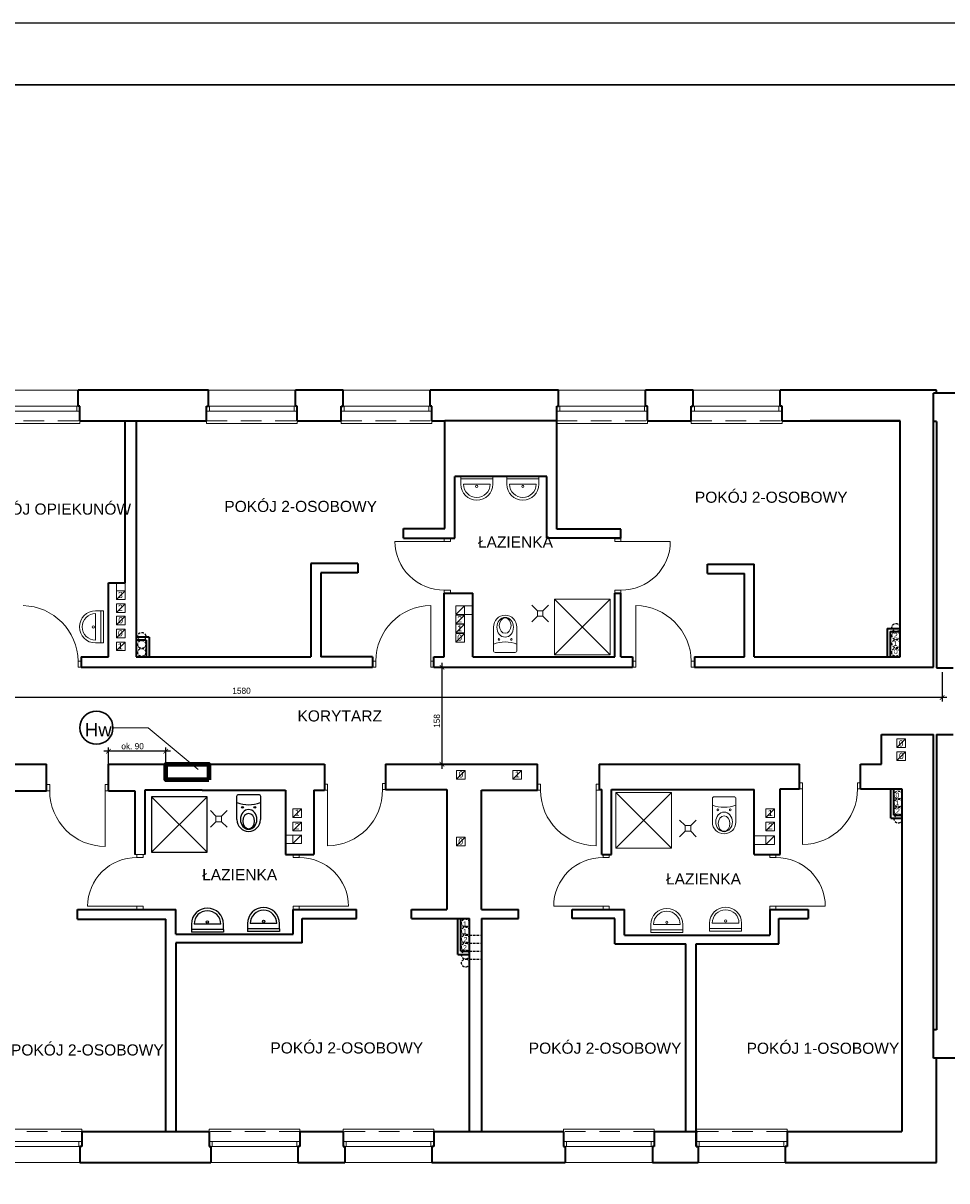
# Model space of a CAD drawing. Extents: x -282929 to -277084, y 175542 to 191450.
# Tile 23 of 30: x -281056 to -279561, y 186485 to 188360. Entities that reach past the tile are written whole.
import ezdxf
from ezdxf.enums import TextEntityAlignment as Align

# ---------------------------------------------------------------- set-up
doc = ezdxf.new("R2010")
doc.units = 0
doc.header["$MEASUREMENT"] = 0
doc.header["$PDMODE"] = 3
doc.header["$PDSIZE"] = 12
for name, pattern in [('DASHEDX2', [1.5, 1, -0.5]), ('DGN Style 2', [55.531736, 33.319042, -22.212694]), ('DOT', [0.25, 0, -0.25])]:
    doc.linetypes.add(name, pattern=pattern)
doc.layers.get('0').update_dxf_attribs({"linetype": 'CONTINUOUS'})
doc.layers.get('DEFPOINTS').update_dxf_attribs({"linetype": 'CONTINUOUS'})
for name, color, linetype, lineweight in [('1 cienka', 7, 'CONTINUOUS', 9), ('dzrwi', 6, 'CONTINUOUS', 0), ('inwentaryzacja', 7, 'CONTINUOUS', 35), ('KONTURY', 92, 'CONTINUOUS', 30), ('OKNA', 3, 'CONTINUOUS', 20), ('proj.wentylacja', 214, 'CONTINUOUS', 25), ('technologia', 160, 'CONTINUOUS', 35), ('WYPOSAZENIE', 4, 'CONTINUOUS', 0), ('ściana do wyburzenia', 40, 'DOT', 25), ('ściana proj. - dział', 255, 'CONTINUOUS', 35)]:
    doc.layers.add(name, color=color, linetype=linetype, lineweight=lineweight)
doc.layers.add('elektryka', color=7, linetype='CONTINUOUS')
doc.layers.add('opisy', color=7, linetype='CONTINUOUS')
doc.styles.add('jagoda-100', font='arial.ttf', dxfattribs={"height": 18})
doc.styles.add('SST', font='romans.shx', dxfattribs={"width": 0.6})
doc.styles.add('Style-CHAR_FAST_FONT', font='CHAR_FAST_FONT.shx')
doc.styles.add('Style-SWISSLT_1250', font='SWISSLT_1250.shx')
doc.dimstyles.new('skala_1_50cm', dxfattribs={"dimscale": 5, "dimtxt": 2, "dimasz": 1.5, "dimexe": 1.25, "dimexo": 0.6245, "dimtad": 1, "dimdsep": 46, "dimtxsty": 'SST', "dimblk": 'ARCHTICK', "dimcen": 1.5, "dimdle": 1.5, "dimclrd": 256, "dimclre": 256, "dimclrt": 256, "dimadec": 0, "dimazin": 0, "dimtfac": 1, "dimtix": 1, "dimtmove": 0, "dimatfit": 3, "dimldrblk": 'ARCHTICK', "dimfxl": 1, "dimarcsym": 0})

# ---------------------------------------------------------------- blocks, each defined once
blk = doc.blocks.new('*U58')
at = {"layer": 'OKNA', "linetype": 'Continuous'}
for p, q in [((-71.5, 27), (69.5, 27)), ((72.5, 1), (-74.5, 1)), ((-69.5, -7), (-69.5, 1)), ((67.5, -7), (67.5, 1)), ((72.5, -7), (-74.5, -7)), ((-74.5, -27), (-74.5, -23)), ((-74.5, -27), (72.5, -27)), ((72.5, -27), (72.5, -23))]:
    blk.add_line(p, q, dxfattribs=at)
at = {"layer": 'OKNA', "linetype": 'DGN Style 2'}
blk.add_line((-74.5, -23), (72.5, -23), dxfattribs=at)
blk = doc.blocks.new('A$C5D6B6965')
at = {"layer": 'WYPOSAZENIE'}
for p, q in [((15, 30), (0, 45)), ((30, 30), (45, 45)), ((15, 15), (0, 0)), ((15, 30), (30, 30)), ((15, 15), (15, 30)), ((30, 15), (15, 15)), ((30, 30), (30, 15)), ((30, 15), (45, 0))]:
    blk.add_line(p, q, dxfattribs=at)
blk = doc.blocks.new('_ARCHTICK')
at = {"color": 0, "linetype": 'ByBlock', "const_width": 0.15}
blk.add_lwpolyline([(-0.5, -0.5), (0.5, 0.5)], dxfattribs=at)
blk = doc.blocks.new('*D117')
at = {"layer": '1 cienka', "linetype": 'Continuous', "lineweight": -2, "transparency": 16777216}
for p, q in [((-279568.2, 187308.9), (-279568.2, 187261.8)), ((-279560.7, 187268), (-281158.7, 187268)), ((-281151.2, 187246.9), (-281151.2, 187274.3))]:
    blk.add_line(p, q, dxfattribs=at)
at = {"layer": 'DEFPOINTS', "color": 0, "linetype": 'Continuous', "transparency": 16777216}
for p in [(-279568.2, 187312), (-281151.2, 187268), (-281151.2, 187243.8)]:
    blk.add_point(p, dxfattribs=at)
at = {"layer": '1 cienka', "linetype": 'Continuous', "lineweight": -2, "transparency": 16777216, "xscale": 7.5, "yscale": 7.5, "zscale": 7.5, "rotation": 180}
blk.add_blockref('_ARCHTICK', (-281151.2, 187268), dxfattribs=at)
at = {"layer": '1 cienka', "linetype": 'Continuous', "lineweight": -2, "transparency": 16777216, "xscale": 7.5, "yscale": 7.5, "zscale": 7.5}
blk.add_blockref('_ARCHTICK', (-279568.2, 187268), dxfattribs=at)
at = {"layer": '1 cienka', "linetype": 'Continuous', "transparency": 16777216, "insert": (-280702.8, 187278.9), "char_height": 10, "attachment_point": 5, "style": 'Style-CHAR_FAST_FONT'}
blk.add_mtext('1580', dxfattribs=at)
blk = doc.blocks.new('*D123')
at = {"layer": '1 cienka', "linetype": 'Continuous', "lineweight": -2, "transparency": 16777216}
for p, q in [((-280354.5, 187316.9), (-280384.5, 187316.9)), ((-280378.2, 187324.4), (-280378.2, 187152.4)), ((-280352.1, 187159.9), (-280384.5, 187159.9))]:
    blk.add_line(p, q, dxfattribs=at)
at = {"layer": 'DEFPOINTS', "color": 0, "linetype": 'Continuous', "transparency": 16777216}
for p in [(-280351.4, 187316.9), (-280378.2, 187159.9), (-280349, 187159.9)]:
    blk.add_point(p, dxfattribs=at)
at = {"layer": '1 cienka', "linetype": 'Continuous', "lineweight": -2, "transparency": 16777216, "xscale": 7.5, "yscale": 7.5, "zscale": 7.5}
for p, rotation in [((-280378.2, 187316.9), 90), ((-280378.2, 187159.9), 270)]:
    blk.add_blockref('_ARCHTICK', p, dxfattribs=dict(at, rotation=rotation))
at = {"layer": '1 cienka', "linetype": 'Continuous', "transparency": 16777216, "insert": (-280386.4, 187230), "char_height": 10, "attachment_point": 5, "rotation": 90, "style": 'Style-CHAR_FAST_FONT'}
blk.add_mtext('158', dxfattribs=at)
blk = doc.blocks.new('*D130')
at = {"layer": '1 cienka', "linetype": 'Continuous', "lineweight": -2, "transparency": 16777216}
for p, q in [((-280918.4, 187159.9), (-280918.4, 187187.2)), ((-280825.5, 187162), (-280825.5, 187187.2)), ((-280818, 187181), (-280925.9, 187181))]:
    blk.add_line(p, q, dxfattribs=at)
at = {"layer": 'DEFPOINTS', "color": 0, "linetype": 'Continuous', "transparency": 16777216}
for p in [(-280918.4, 187181), (-280918.4, 187156.8), (-280825.5, 187158.9)]:
    blk.add_point(p, dxfattribs=at)
at = {"layer": '1 cienka', "linetype": 'Continuous', "lineweight": -2, "transparency": 16777216, "xscale": 7.5, "yscale": 7.5, "zscale": 7.5, "rotation": 180}
blk.add_blockref('_ARCHTICK', (-280918.4, 187181), dxfattribs=at)
at = {"layer": '1 cienka', "linetype": 'Continuous', "lineweight": -2, "transparency": 16777216, "xscale": 7.5, "yscale": 7.5, "zscale": 7.5}
blk.add_blockref('_ARCHTICK', (-280825.5, 187181), dxfattribs=at)
at = {"layer": '1 cienka', "linetype": 'Continuous', "transparency": 16777216, "insert": (-280879.2, 187189.1), "char_height": 10, "attachment_point": 5, "style": 'Style-CHAR_FAST_FONT'}
blk.add_mtext('ok. 90', dxfattribs=at)

msp = doc.modelspace()

# ---------------------------------------------------------------- linework, layer by layer
at = {"color": 4}
for p, q in [((-280848.692, 187017.311), (-280758.692, 187107.311)), ((-280848.692, 187107.311), (-280758.692, 187017.311)), ((-280783.968, 186901.057), (-280783.968, 186888.076)), ((-280736.448, 186901.057), (-280779.648, 186901.057)), ((-280732.128, 186892.417), (-280732.128, 186901.057)), ((-280693.037, 186901.897), (-280693.037, 186888.916)), ((-280645.517, 186901.897), (-280688.717, 186901.897)), ((-280641.197, 186893.257), (-280641.197, 186901.897)), ((-280783.968, 186892.417), (-280783.968, 186888.076)), ((-280732.128, 186892.417), (-280783.968, 186892.417)), ((-280732.128, 186888.076), (-280783.968, 186888.076)), ((-280732.128, 186892.417), (-280732.128, 186888.076)), ((-280693.037, 186893.257), (-280693.037, 186888.916)), ((-280641.197, 186893.257), (-280693.037, 186893.257)), ((-280641.197, 186888.916), (-280693.037, 186888.916)), ((-280641.197, 186893.257), (-280641.197, 186888.916))]:
    msp.add_line(p, q, dxfattribs=at)
msp.add_lwpolyline([(-280848.692, 187017.311), (-280758.692, 187017.311), (-280758.692, 187107.311), (-280848.692, 187107.311)], close=True, dxfattribs=at)
msp.add_lwpolyline([(-280710.25, 187070.196), (-280710.25, 187108.196, -0.41421356), (-280707.25, 187111.196), (-280675.25, 187111.196, -0.41421356), (-280672.25, 187108.196), (-280672.25, 187070.196)], format="xyb", dxfattribs=at)
for centre, radius in [((-280701.25, 187090.196), 1.449), ((-280681.25, 187090.196), 1.449), ((-280758.048, 186904.533), 1.808), ((-280667.117, 186905.374), 1.808)]:
    msp.add_circle(centre, radius, dxfattribs=at)
for centre, radius, start, end in [((-280691.25, 187149.19), 54.824, 249.722814, 290.277186), ((-280691.25, 187070.196), 19, 180, 0), ((-280758.048, 186901.057), 25.92, 0, 180), ((-280758.048, 186901.057), 21.6, 0, 180), ((-280667.117, 186901.897), 25.92, 0, 180), ((-280667.117, 186901.897), 21.6, 0, 180)]:
    msp.add_arc(centre, radius, start, end, dxfattribs=at)
at = {"color": 4, "extrusion": (0, 0, -1)}
for centre, major_axis, ratio in [((-280691.25, 187070.62), (0, -15.94), 0.84303386), ((-280691.25, 187067.882), (0, -12.457), 0.76034817)]:
    msp.add_ellipse(centre, major_axis=major_axis, ratio=ratio, dxfattribs=at)
at = {"layer": '1 cienka', "linetype": 'Continuous'}
for p, q in [((-280910.948, 187219.133), (-280853.805, 187219.071)), ((-280853.805, 187219.071), (-280772.945, 187151.445))]:
    msp.add_line(p, q, dxfattribs=at)
at = {"layer": '1 cienka', "linetype": 'Continuous', "lineweight": 30}
msp.add_circle((-280937.818, 187219.133), 26.871, dxfattribs=at)
at = {"layer": 'dzrwi', "color": 4}
for p, q in [((-280347.753, 187626.446), (-280295.913, 187626.446)), ((-280347.753, 187622.105), (-280347.753, 187626.446)), ((-280347.753, 187622.105), (-280295.913, 187622.105)), ((-280347.753, 187622.105), (-280347.753, 187613.465)), ((-280295.913, 187622.105), (-280295.913, 187626.446)), ((-280295.913, 187613.465), (-280295.913, 187626.446)), ((-280273.102, 187626.446), (-280221.262, 187626.446)), ((-280273.102, 187622.105), (-280273.102, 187626.446)), ((-280273.102, 187622.105), (-280221.262, 187622.105)), ((-280273.102, 187622.105), (-280273.102, 187613.465)), ((-280221.262, 187622.105), (-280221.262, 187626.446)), ((-280221.262, 187613.465), (-280221.262, 187626.446)), ((-280343.433, 187613.465), (-280300.233, 187613.465)), ((-280268.782, 187613.465), (-280225.582, 187613.465)), ((-280196.068, 187337.323), (-280106.068, 187427.323)), ((-280196.068, 187427.323), (-280106.068, 187337.323)), ((-280930.543, 187408.277), (-280939.183, 187408.277)), ((-280930.543, 187408.277), (-280926.202, 187408.277)), ((-280930.543, 187408.277), (-280930.543, 187356.437)), ((-280926.202, 187408.277), (-280926.202, 187356.437)), ((-280939.183, 187403.957), (-280939.183, 187360.757)), ((-280939.183, 187356.437), (-280926.202, 187356.437)), ((-280930.543, 187356.437), (-280926.202, 187356.437)), ((-280096.751, 187023.978), (-280006.751, 187113.978)), ((-280096.751, 187113.978), (-280006.751, 187023.978)), ((-279944.756, 186902.68), (-279944.756, 186889.698)), ((-279897.236, 186902.68), (-279940.436, 186902.68)), ((-279892.916, 186894.04), (-279892.916, 186902.68)), ((-280039.934, 186900.457), (-280039.934, 186887.475)), ((-280039.934, 186891.817), (-280039.934, 186887.475)), ((-279988.094, 186891.817), (-280039.934, 186891.817)), ((-279988.094, 186887.475), (-280039.934, 186887.475)), ((-279992.414, 186900.457), (-280035.614, 186900.457)), ((-279988.094, 186891.817), (-279988.094, 186900.457)), ((-279988.094, 186891.817), (-279988.094, 186887.475)), ((-279944.756, 186894.04), (-279944.756, 186889.698)), ((-279892.916, 186894.04), (-279944.756, 186894.04)), ((-279892.916, 186889.698), (-279944.756, 186889.698)), ((-279892.916, 186894.04), (-279892.916, 186889.698))]:
    msp.add_line(p, q, dxfattribs=at)
at = {"layer": 'dzrwi'}
for p, q in [((-280374.434, 187520.92), (-280454.434, 187520.92)), ((-280008.428, 187520.92), (-280088.434, 187520.92)), ((-280905.434, 187440.836), (-280905.434, 187453.92)), ((-280891.434, 187440.836), (-280891.434, 187453.92)), ((-280905.434, 187426.836), (-280891.434, 187440.836)), ((-280905.434, 187405.92), (-280891.434, 187419.92)), ((-280396.434, 187326.92), (-280396.434, 187416.914)), ((-280355.851, 187402.361), (-280341.851, 187416.361)), ((-280328.434, 187416.361), (-280328.434, 187420.92)), ((-280064.434, 187326.92), (-280064.434, 187416.87)), ((-280905.434, 187385.92), (-280891.434, 187399.92)), ((-280355.851, 187387.474), (-280341.851, 187401.474)), ((-280905.434, 187364.92), (-280891.434, 187378.92)), ((-280355.851, 187372.587), (-280341.851, 187386.587)), ((-280355.851, 187357.648), (-280341.851, 187371.648)), ((-280905.434, 187343.92), (-280891.434, 187357.92)), ((-279641.434, 187186.847), (-279627.434, 187200.847)), ((-279641.434, 187186.847), (-279627.434, 187200.847)), ((-279641.434, 187186.847), (-279627.434, 187200.847)), ((-279641.434, 187186.847), (-279627.434, 187200.847)), ((-279641.434, 187165.92), (-279627.434, 187179.92)), ((-279641.434, 187165.92), (-279627.434, 187179.92)), ((-279641.434, 187165.92), (-279627.434, 187179.92)), ((-279641.434, 187165.92), (-279627.434, 187179.92)), ((-280354.434, 187135.92), (-280340.434, 187149.92)), ((-280263.434, 187135.92), (-280249.434, 187149.92)), ((-280923.434, 187116.92), (-280923.434, 187026.92)), ((-280563.434, 187117.92), (-280563.434, 187027.92)), ((-280128.434, 187117.92), (-280128.434, 187027.92)), ((-279794.434, 187119.92), (-279794.434, 187029.92)), ((-280619.833, 187073.92), (-280605.833, 187087.92)), ((-279853.511, 187073.524), (-279839.511, 187087.524)), ((-279853.511, 187073.524), (-279839.511, 187087.524)), ((-280619.833, 187052.093), (-280605.833, 187066.093)), ((-279853.511, 187052.093), (-279839.511, 187066.093)), ((-280619.833, 187045.337), (-280631.434, 187045.337)), ((-280619.833, 187031.584), (-280605.833, 187045.584)), ((-280354.434, 187027.92), (-280340.434, 187041.92)), ((-279853.511, 187043.92), (-279872.434, 187043.92)), ((-279853.511, 187030.167), (-279839.511, 187044.167)), ((-280875.434, 187013.92), (-280859.434, 187013.92)), ((-280631.434, 187031.337), (-280631.434, 187029.92)), ((-280872.204, 186929.92), (-280952.204, 186929.92)), ((-280609.434, 186929.92), (-280529.434, 186929.92)), ((-280117.286, 186929.92), (-280197.292, 186929.92)), ((-279837.434, 186929.92), (-279757.434, 186929.92))]:
    msp.add_line(p, q, dxfattribs=at)
at = {"layer": 'dzrwi', "flags": 128}
for points in [[(-280364.434, 187525.92), (-280364.434, 187520.92), (-280374.434, 187520.92), (-280374.434, 187525.92)], [(-280098.434, 187525.92), (-280098.434, 187520.92), (-280088.434, 187520.92), (-280088.434, 187525.92)], [(-280905.434, 187440.836), (-280891.434, 187440.836), (-280891.434, 187426.836), (-280905.434, 187426.836)], [(-280364.434, 187441.92), (-280364.434, 187436.92), (-280374.434, 187436.92), (-280374.434, 187441.92)], [(-280098.434, 187441.92), (-280098.434, 187436.92), (-280088.434, 187436.92), (-280088.434, 187441.92)], [(-280905.434, 187419.92), (-280891.434, 187419.92), (-280891.434, 187405.92), (-280905.434, 187405.92)], [(-280355.851, 187416.361), (-280341.851, 187416.361), (-280341.851, 187402.361), (-280355.851, 187402.361)], [(-280905.434, 187399.92), (-280891.434, 187399.92), (-280891.434, 187385.92), (-280905.434, 187385.92)], [(-280355.851, 187401.474), (-280341.851, 187401.474), (-280341.851, 187387.474), (-280355.851, 187387.474)], [(-280905.434, 187378.92), (-280891.434, 187378.92), (-280891.434, 187364.92), (-280905.434, 187364.92)], [(-280355.851, 187386.587), (-280341.851, 187386.587), (-280341.851, 187372.587), (-280355.851, 187372.587)], [(-280355.851, 187371.648), (-280341.851, 187371.648), (-280341.851, 187357.648), (-280355.851, 187357.648)], [(-280905.434, 187357.92), (-280891.434, 187357.92), (-280891.434, 187343.92), (-280905.434, 187343.92)], [(-280967.434, 187316.92), (-280962.434, 187316.92), (-280962.434, 187326.92), (-280967.434, 187326.92)], [(-280485.434, 187316.92), (-280490.434, 187316.92), (-280490.434, 187326.92), (-280485.434, 187326.92)], [(-280391.434, 187316.92), (-280396.434, 187316.92), (-280396.434, 187326.92), (-280391.434, 187326.92)], [(-280069.434, 187316.92), (-280064.434, 187316.92), (-280064.434, 187326.92), (-280069.434, 187326.92)], [(-279974.434, 187316.92), (-279969.434, 187316.92), (-279969.434, 187326.92), (-279974.434, 187326.92)], [(-279641.434, 187200.847), (-279627.434, 187200.847), (-279627.434, 187186.847), (-279641.434, 187186.847)], [(-279641.434, 187200.847), (-279627.434, 187200.847), (-279627.434, 187186.847), (-279641.434, 187186.847)], [(-279641.434, 187200.847), (-279627.434, 187200.847), (-279627.434, 187186.847), (-279641.434, 187186.847)], [(-279641.434, 187200.847), (-279627.434, 187200.847), (-279627.434, 187186.847), (-279641.434, 187186.847)], [(-279641.434, 187179.92), (-279627.434, 187179.92), (-279627.434, 187165.92), (-279641.434, 187165.92)], [(-279641.434, 187179.92), (-279627.434, 187179.92), (-279627.434, 187165.92), (-279641.434, 187165.92)], [(-279641.434, 187179.92), (-279627.434, 187179.92), (-279627.434, 187165.92), (-279641.434, 187165.92)], [(-279641.434, 187179.92), (-279627.434, 187179.92), (-279627.434, 187165.92), (-279641.434, 187165.92)], [(-280354.434, 187149.92), (-280340.434, 187149.92), (-280340.434, 187135.92), (-280354.434, 187135.92)], [(-280263.434, 187149.92), (-280249.434, 187149.92), (-280249.434, 187135.92), (-280263.434, 187135.92)], [(-281013.434, 187126.92), (-281018.434, 187126.92), (-281018.434, 187116.92), (-281013.434, 187116.92)], [(-280918.434, 187126.92), (-280923.434, 187126.92), (-280923.434, 187116.92), (-280918.434, 187116.92)], [(-280568.434, 187127.92), (-280563.434, 187127.92), (-280563.434, 187117.92), (-280568.434, 187117.92)], [(-280474.434, 187128.92), (-280469.434, 187128.92), (-280469.434, 187118.92), (-280474.434, 187118.92)], [(-280218.434, 187127.92), (-280223.434, 187127.92), (-280223.434, 187117.92), (-280218.434, 187117.92)], [(-280123.434, 187127.92), (-280128.434, 187127.92), (-280128.434, 187117.92), (-280123.434, 187117.92)], [(-279799.434, 187129.92), (-279794.434, 187129.92), (-279794.434, 187119.92), (-279799.434, 187119.92)], [(-279705.434, 187129.92), (-279700.434, 187129.92), (-279700.434, 187119.92), (-279705.434, 187119.92)], [(-280619.833, 187087.92), (-280605.833, 187087.92), (-280605.833, 187073.92), (-280619.833, 187073.92)], [(-279853.511, 187087.524), (-279839.511, 187087.524), (-279839.511, 187073.524), (-279853.511, 187073.524)], [(-279853.511, 187087.524), (-279839.511, 187087.524), (-279839.511, 187073.524), (-279853.511, 187073.524)], [(-280619.833, 187066.093), (-280605.833, 187066.093), (-280605.833, 187052.093), (-280619.833, 187052.093)], [(-279853.511, 187066.093), (-279839.511, 187066.093), (-279839.511, 187052.093), (-279853.511, 187052.093)], [(-280619.833, 187045.337), (-280605.833, 187045.337), (-280605.833, 187031.337), (-280619.833, 187031.337)], [(-280354.434, 187041.92), (-280340.434, 187041.92), (-280340.434, 187027.92), (-280354.434, 187027.92)], [(-279853.511, 187043.92), (-279839.511, 187043.92), (-279839.511, 187029.92), (-279853.511, 187029.92)], [(-280862.204, 187008.92), (-280862.204, 187013.92), (-280872.204, 187013.92), (-280872.204, 187008.92)], [(-280619.434, 187008.92), (-280619.434, 187013.92), (-280609.434, 187013.92), (-280609.434, 187008.92)], [(-280107.286, 187008.92), (-280107.286, 187013.92), (-280117.286, 187013.92), (-280117.286, 187008.92)], [(-279847.434, 187008.92), (-279847.434, 187013.92), (-279837.434, 187013.92), (-279837.434, 187008.92)], [(-280862.204, 186924.92), (-280862.204, 186929.92), (-280872.204, 186929.92), (-280872.204, 186924.92)], [(-280619.434, 186924.92), (-280619.434, 186929.92), (-280609.434, 186929.92), (-280609.434, 186924.92)], [(-280107.286, 186924.92), (-280107.286, 186929.92), (-280117.286, 186929.92), (-280117.286, 186924.92)], [(-279847.434, 186924.92), (-279847.434, 186929.92), (-279837.434, 186929.92), (-279837.434, 186924.92)]]:
    msp.add_lwpolyline(points, close=True, dxfattribs=at)
at = {"layer": 'dzrwi', "color": 4}
for points in [[(-280196.068, 187337.323), (-280106.068, 187337.323), (-280106.068, 187427.323), (-280196.068, 187427.323)], [(-280096.751, 187023.978), (-280006.751, 187023.978), (-280006.751, 187113.978), (-280096.751, 187113.978)]]:
    msp.add_lwpolyline(points, close=True, dxfattribs=at)
at = {"layer": 'dzrwi', "flags": 128}
for points in [[(-280341.851, 187416.361), (-280328.434, 187416.361), (-280328.434, 187402.361), (-280341.851, 187402.361)], [(-280619.833, 187031.337), (-280631.434, 187031.337), (-280631.434, 187045.337)], [(-279853.511, 187029.92), (-279872.434, 187029.92), (-279872.434, 187043.92)]]:
    msp.add_lwpolyline(points, dxfattribs=at)
at = {"layer": 'dzrwi', "color": 4}
for points in [[(-280256.85, 187382.171), (-280256.85, 187344.171, -0.41421356), (-280259.85, 187341.171), (-280291.85, 187341.171, -0.41421356), (-280294.85, 187344.171), (-280294.85, 187382.171)], [(-279940.312, 187066.152), (-279940.312, 187104.152, -0.41421356), (-279937.312, 187107.152), (-279905.312, 187107.152, -0.41421356), (-279902.312, 187104.152), (-279902.312, 187066.152)]]:
    msp.add_lwpolyline(points, format="xyb", dxfattribs=at)
for centre, radius in [((-280321.833, 187609.988), 1.808), ((-280247.182, 187609.988), 1.808), ((-280942.659, 187382.357), 1.808), ((-280285.85, 187362.171), 1.449), ((-280265.85, 187362.171), 1.449), ((-279931.312, 187086.152), 1.449), ((-279911.312, 187086.152), 1.449), ((-280014.014, 186903.933), 1.808), ((-279918.836, 186906.156), 1.808)]:
    msp.add_circle(centre, radius, dxfattribs=at)
for centre, radius, start, end in [((-280321.833, 187613.465), 25.92, 180, 0), ((-280321.833, 187613.465), 21.6, 180, 0), ((-280247.182, 187613.465), 25.92, 180, 0), ((-280247.182, 187613.465), 21.6, 180, 0), ((-280939.183, 187382.357), 25.92, 90, 270), ((-280939.183, 187382.357), 21.6, 90, 270), ((-280275.85, 187382.171), 19, 0, 180), ((-280275.85, 187303.177), 54.824, 69.722814, 110.277186), ((-279921.312, 187145.146), 54.824, 249.722814, 290.277186), ((-279921.312, 187066.152), 19, 180, 0), ((-280014.014, 186900.457), 25.92, 0, 180), ((-280014.014, 186900.457), 21.6, 0, 180), ((-279918.836, 186902.68), 25.92, 0, 180), ((-279918.836, 186902.68), 21.6, 0, 180)]:
    msp.add_arc(centre, radius, start, end, dxfattribs=at)
at = {"layer": 'dzrwi'}
for centre, radius, start, end in [((-280374.934, 187521.42), 79.502, 180.360346, 270.360346), ((-280395.434, 187326.92), 90, 90.636633, 180), ((-280564.434, 187117.92), 90.006, 270.636594, 0.636594), ((-279794.934, 187119.42), 89.501, 270.320085, 0.320085), ((-280608.934, 186929.42), 79.502, 0.360346, 90.360346), ((-279836.934, 186929.42), 79.502, 0.360346, 90.360346)]:
    msp.add_arc(centre, radius, start, end, dxfattribs=at)
at = {"layer": 'dzrwi', "extrusion": (0, 0, -1)}
for centre, radius, start, end in [((280087.434, 187520.92), 79.006, 180, 270.725224), ((281058.434, 187325.886), 91.006, 91.259268, 179.349055), ((280065.934, 187325.369), 91.513, 90.939182, 179.028969), ((280923.434, 187116.92), 90, 270, 0), ((280128.434, 187117.92), 90, 270, 0), ((280872.704, 186929.42), 79.502, 0.360346, 90.360346), ((280118.286, 186929.92), 79.006, 0, 90.725224)]:
    msp.add_arc(centre, radius, start, end, dxfattribs=at)
at = {"layer": 'dzrwi', "color": 4, "extrusion": (0, 0, -1)}
for centre, major_axis, ratio in [((-280275.85, 187381.747), (0, 15.94), 0.84303386), ((-280275.85, 187384.484), (0, 12.457), 0.76034817), ((-279921.312, 187066.575), (0, -15.94), 0.84303386), ((-279921.312, 187063.838), (0, -12.457), 0.76034817)]:
    msp.add_ellipse(centre, major_axis=major_axis, ratio=ratio, dxfattribs=at)
at = {"layer": 'elektryka', "color": 1, "linetype": 'ByBlock', "lineweight": 80}
msp.add_lwpolyline([(-280755.488, 187134.932), (-280825.488, 187134.932), (-280825.488, 187159.92), (-280755.488, 187159.92)], close=True, dxfattribs=at)
at = {"layer": 'inwentaryzacja'}
for p, q in [((-280756.434, 187765.92), (-280967.434, 187765.92)), ((-280967.434, 187739.92), (-280967.434, 187765.92)), ((-280756.434, 187739.92), (-280756.434, 187765.92)), ((-280538.434, 187765.92), (-280615.434, 187765.92)), ((-280615.434, 187739.92), (-280615.434, 187765.92)), ((-280538.434, 187739.92), (-280538.434, 187765.92)), ((-280189.434, 187765.92), (-280397.434, 187765.92)), ((-280397.434, 187739.92), (-280397.434, 187765.92)), ((-280189.434, 187739.92), (-280189.434, 187765.92)), ((-279971.434, 187765.92), (-280048.434, 187765.92)), ((-280048.434, 187739.92), (-280048.434, 187765.92)), ((-279971.434, 187739.92), (-279971.434, 187765.92)), ((-279577.434, 187765.92), (-279830.434, 187765.92)), ((-279830.434, 187739.92), (-279830.434, 187765.92)), ((-279577.434, 187760.92), (-279577.434, 187765.92)), ((-279582.434, 187316.92), (-279582.434, 187760.92)), ((-279294.434, 187760.92), (-279582.434, 187760.92)), ((-280964.434, 187739.92), (-280967.434, 187739.92)), ((-280964.434, 187715.92), (-280964.434, 187739.92)), ((-280964.434, 187731.92), (-280964.434, 187739.92)), ((-280759.434, 187715.92), (-280759.434, 187739.92)), ((-280759.434, 187739.92), (-280756.434, 187739.92)), ((-280759.434, 187731.92), (-280759.434, 187739.92)), ((-280612.434, 187739.92), (-280615.434, 187739.92)), ((-280612.434, 187715.92), (-280612.434, 187739.92)), ((-280612.434, 187731.92), (-280612.434, 187739.92)), ((-280541.434, 187715.92), (-280541.434, 187739.92)), ((-280541.434, 187739.92), (-280538.434, 187739.92)), ((-280541.434, 187731.92), (-280541.434, 187739.92)), ((-280394.434, 187739.92), (-280397.434, 187739.92)), ((-280394.434, 187715.92), (-280394.434, 187739.92)), ((-280394.434, 187731.92), (-280394.434, 187739.92)), ((-280192.434, 187540.92), (-280192.434, 187739.92)), ((-280192.434, 187715.92), (-280192.434, 187739.92)), ((-280192.434, 187739.92), (-280189.434, 187739.92)), ((-280192.434, 187731.92), (-280192.434, 187739.92)), ((-280045.434, 187739.92), (-280048.434, 187739.92)), ((-280045.434, 187715.92), (-280045.434, 187739.92)), ((-280045.434, 187731.92), (-280045.434, 187739.92)), ((-279974.434, 187715.92), (-279974.434, 187739.92)), ((-279974.434, 187739.92), (-279971.434, 187739.92)), ((-279974.434, 187731.92), (-279974.434, 187739.92)), ((-279827.434, 187739.92), (-279830.434, 187739.92)), ((-279827.434, 187715.92), (-279827.434, 187739.92)), ((-279827.434, 187731.92), (-279827.434, 187739.92)), ((-280964.434, 187715.92), (-280891.434, 187715.92)), ((-280891.434, 187453.92), (-280891.434, 187715.92)), ((-280891.434, 187715.92), (-280873.434, 187715.92)), ((-280873.434, 187715.92), (-280759.434, 187715.92)), ((-280873.434, 187715.92), (-280873.434, 187333.92)), ((-280612.434, 187715.92), (-280541.434, 187715.92)), ((-280394.434, 187715.92), (-280373.434, 187715.92)), ((-280373.434, 187541.92), (-280373.434, 187715.92)), ((-280192.434, 187715.92), (-280373.434, 187715.92)), ((-280045.434, 187715.92), (-279974.434, 187715.92)), ((-279827.434, 187715.92), (-279636.434, 187715.92)), ((-279636.434, 187715.92), (-279781.703, 187715.92)), ((-279636.434, 187333.92), (-279636.434, 187715.92)), ((-279577.434, 187714.92), (-279582.434, 187714.92)), ((-279577.434, 187714.92), (-279577.434, 187315.92)), ((-280208.434, 187625.92), (-280357.434, 187625.92)), ((-280357.434, 187525.92), (-280357.434, 187625.92)), ((-280208.434, 187525.92), (-280208.434, 187625.92)), ((-280440.434, 187541.92), (-280373.434, 187541.92)), ((-280440.434, 187525.92), (-280440.434, 187541.92)), ((-280088.434, 187540.92), (-280192.434, 187540.92)), ((-280088.434, 187525.92), (-280088.434, 187540.92)), ((-280440.434, 187525.92), (-280357.434, 187525.92)), ((-280088.434, 187525.92), (-280208.434, 187525.92)), ((-280098.434, 187525.92), (-280088.434, 187525.92)), ((-280514.434, 187484.92), (-280590.434, 187484.92)), ((-280590.434, 187484.92), (-280590.434, 187333.92)), ((-280514.434, 187484.92), (-280514.434, 187469.92)), ((-279948.434, 187483.92), (-279872.434, 187483.92)), ((-279948.434, 187468.92), (-279948.434, 187483.92)), ((-279872.434, 187333.92), (-279872.434, 187483.92)), ((-280574.434, 187469.92), (-280574.434, 187333.92)), ((-280514.434, 187469.92), (-280574.434, 187469.92)), ((-279948.434, 187468.92), (-279888.434, 187468.92)), ((-279888.434, 187333.92), (-279888.434, 187468.92)), ((-280918.434, 187333.92), (-280918.434, 187453.92)), ((-280918.434, 187453.92), (-280891.434, 187453.92)), ((-280374.434, 187333.92), (-280374.434, 187436.92)), ((-280374.434, 187436.92), (-280328.434, 187436.92)), ((-280328.434, 187333.92), (-280328.434, 187436.92)), ((-280098.434, 187333.92), (-280098.434, 187436.92)), ((-280098.434, 187436.92), (-280088.434, 187436.92)), ((-280088.434, 187333.92), (-280088.434, 187436.92)), ((-280962.434, 187333.92), (-280962.434, 187316.92)), ((-280962.434, 187333.92), (-280918.434, 187333.92)), ((-280873.434, 187333.92), (-280590.434, 187333.92)), ((-280490.434, 187333.92), (-280574.434, 187333.92)), ((-280490.434, 187333.92), (-280490.434, 187316.92)), ((-280391.434, 187333.92), (-280374.434, 187333.92)), ((-280391.434, 187316.92), (-280391.434, 187333.92)), ((-280328.434, 187333.92), (-280184.434, 187333.92)), ((-280184.434, 187333.92), (-280098.434, 187333.92)), ((-280088.434, 187333.92), (-280069.434, 187333.92)), ((-280069.434, 187333.92), (-280069.434, 187316.92)), ((-279969.434, 187333.92), (-279969.434, 187316.92)), ((-279969.434, 187333.92), (-279888.434, 187333.92)), ((-279872.434, 187333.92), (-279636.434, 187333.92)), ((-280962.434, 187316.92), (-280490.434, 187316.92)), ((-280391.434, 187316.92), (-280069.434, 187316.92)), ((-279969.434, 187316.92), (-279582.434, 187316.92)), ((-279577.434, 187315.92), (-279550.434, 187315.92)), ((-279666.434, 187207.92), (-279582.434, 187207.92)), ((-279666.434, 187159.92), (-279666.434, 187207.92)), ((-279582.434, 186683.92), (-279582.434, 187207.92)), ((-279577.434, 187207.92), (-279577.434, 186729.92)), ((-279577.434, 187207.92), (-279550.434, 187207.92)), ((-281288.434, 187159.92), (-281018.434, 187159.92)), ((-281018.434, 187116.92), (-281018.434, 187159.92)), ((-280918.434, 187116.92), (-280918.434, 187159.92)), ((-280918.434, 187159.92), (-280568.434, 187159.92)), ((-280568.434, 187159.92), (-280568.434, 187117.92)), ((-280469.434, 187159.92), (-280223.434, 187159.92)), ((-280469.434, 187159.92), (-280469.434, 187118.92)), ((-280223.434, 187117.92), (-280223.434, 187159.92)), ((-280123.434, 187159.92), (-280123.434, 187118.92)), ((-280123.434, 187159.92), (-279799.434, 187159.92)), ((-279799.434, 187119.92), (-279799.434, 187159.92)), ((-279700.434, 187119.92), (-279700.434, 187159.92)), ((-279700.434, 187159.92), (-279666.434, 187159.92)), ((-281156.434, 187116.92), (-281018.434, 187116.92)), ((-280918.434, 187116.92), (-280875.434, 187116.92)), ((-280875.434, 187116.92), (-280875.434, 187013.92)), ((-280859.434, 187117.92), (-280859.434, 187013.92)), ((-280766.434, 187117.92), (-280859.434, 187117.92)), ((-280766.434, 187117.92), (-280631.434, 187117.92)), ((-280631.434, 187117.92), (-280631.434, 187013.92)), ((-280585.434, 187117.92), (-280585.434, 187013.92)), ((-280585.434, 187117.92), (-280568.434, 187117.92)), ((-280469.434, 187118.92), (-280370.434, 187118.92)), ((-280370.434, 187118.92), (-280370.434, 186924.92)), ((-280314.434, 187117.92), (-280223.434, 187117.92)), ((-280314.434, 186924.92), (-280314.434, 187117.92)), ((-280123.434, 187118.92), (-280119.434, 187118.92)), ((-280119.434, 187013.92), (-280119.434, 187118.92)), ((-280103.434, 187013.92), (-280103.434, 187118.92)), ((-280103.434, 187118.92), (-280017.434, 187118.92)), ((-280103.434, 187118.92), (-279872.434, 187118.92)), ((-279872.434, 187013.92), (-279872.434, 187118.92)), ((-279830.434, 187013.92), (-279830.434, 187119.92)), ((-279830.434, 187119.92), (-279799.434, 187119.92)), ((-279700.434, 187119.92), (-279633.434, 187119.92)), ((-279633.434, 187119.92), (-279633.434, 186564.92)), ((-279633.434, 187119.92), (-279633.434, 186853.179)), ((-280631.434, 187013.92), (-280585.434, 187013.92)), ((-280119.434, 187013.92), (-280103.434, 187013.92)), ((-279872.434, 187013.92), (-279830.434, 187013.92)), ((-280968.434, 186908.92), (-280968.434, 186924.92)), ((-280968.434, 186924.92), (-280809.434, 186924.92)), ((-280809.434, 186884.92), (-280809.434, 186924.92)), ((-280619.434, 186884.92), (-280619.434, 186924.92)), ((-280619.434, 186924.92), (-280516.434, 186924.92)), ((-280516.434, 186909.92), (-280516.434, 186924.92)), ((-280427.434, 186924.92), (-280370.434, 186924.92)), ((-280427.434, 186909.92), (-280427.434, 186924.92)), ((-280314.434, 186924.92), (-280254.434, 186924.92)), ((-280254.434, 186909.92), (-280254.434, 186924.92)), ((-280167.434, 186924.92), (-280082.434, 186924.92)), ((-280167.434, 186909.92), (-280167.434, 186924.92)), ((-280082.434, 186882.92), (-280082.434, 186924.92)), ((-279847.434, 186924.92), (-279847.434, 186882.92)), ((-279847.434, 186924.92), (-279785.434, 186924.92)), ((-279785.434, 186924.92), (-279785.434, 186909.92)), ((-280968.434, 186908.92), (-280825.434, 186908.92)), ((-280825.434, 186564.92), (-280825.434, 186908.92)), ((-280604.434, 186870.92), (-280604.434, 186909.92)), ((-280604.434, 186909.92), (-280516.434, 186909.92)), ((-280427.434, 186909.92), (-280333.434, 186909.92)), ((-280333.434, 186564.92), (-280333.434, 186909.92)), ((-280314.434, 186909.92), (-280254.434, 186909.92)), ((-280314.434, 186909.92), (-280314.434, 186564.92)), ((-280098.434, 186909.92), (-280167.434, 186909.92)), ((-280098.434, 186868.92), (-280098.434, 186909.92)), ((-279832.434, 186868.92), (-279832.434, 186909.92)), ((-279832.434, 186909.92), (-279785.434, 186909.92)), ((-280809.434, 186884.92), (-280619.434, 186884.92)), ((-280082.434, 186882.92), (-279847.434, 186882.92)), ((-280604.434, 186870.92), (-280809.434, 186870.92)), ((-280809.434, 186870.92), (-280809.434, 186564.92)), ((-280098.434, 186868.92), (-279983.434, 186868.92)), ((-279983.434, 186564.92), (-279983.434, 186868.92)), ((-279966.434, 186868.92), (-279832.434, 186868.92)), ((-279966.434, 186540.92), (-279966.434, 186868.92)), ((-279577.434, 186729.92), (-279582.434, 186729.92)), ((-279348.434, 186683.92), (-279582.434, 186683.92)), ((-279577.434, 186514.92), (-279577.434, 186683.92)), ((-280961.434, 186564.92), (-280825.434, 186564.92)), ((-280961.434, 186564.92), (-280961.434, 186540.92)), ((-280825.434, 186564.92), (-280809.434, 186564.92)), ((-280809.434, 186564.92), (-280755.434, 186564.92)), ((-280755.434, 186564.92), (-280755.434, 186540.92)), ((-280608.434, 186564.92), (-280538.434, 186564.92)), ((-280608.434, 186564.92), (-280608.434, 186540.92)), ((-280538.434, 186564.92), (-280538.434, 186540.92)), ((-280391.434, 186564.92), (-280333.434, 186564.92)), ((-280391.434, 186564.92), (-280391.434, 186540.92)), ((-280333.434, 186564.92), (-280314.434, 186564.92)), ((-280314.434, 186564.92), (-280181.434, 186564.92)), ((-280181.434, 186564.92), (-280181.434, 186540.92)), ((-280034.434, 186564.92), (-279983.434, 186564.92)), ((-280034.434, 186564.92), (-280034.434, 186540.92)), ((-279983.434, 186564.92), (-279964.434, 186564.92)), ((-279966.434, 186564.92), (-279966.434, 186540.92)), ((-279819.434, 186564.92), (-279633.434, 186564.92)), ((-279819.434, 186564.92), (-279819.434, 186540.92)), ((-280961.434, 186548.92), (-280961.434, 186540.92)), ((-280755.434, 186548.92), (-280755.434, 186540.92)), ((-280608.434, 186548.92), (-280608.434, 186540.92)), ((-280538.434, 186548.92), (-280538.434, 186540.92)), ((-280391.434, 186548.92), (-280391.434, 186540.92)), ((-280181.434, 186548.92), (-280181.434, 186540.92)), ((-280034.434, 186548.92), (-280034.434, 186540.92)), ((-279966.434, 186548.92), (-279966.434, 186540.92)), ((-279819.434, 186548.92), (-279819.434, 186540.92)), ((-280964.434, 186540.92), (-280964.434, 186514.92)), ((-280961.434, 186540.92), (-280964.434, 186540.92)), ((-280755.434, 186540.92), (-280752.434, 186540.92)), ((-280752.434, 186540.92), (-280752.434, 186514.92)), ((-280611.434, 186540.92), (-280611.434, 186514.92)), ((-280608.434, 186540.92), (-280611.434, 186540.92)), ((-280538.434, 186540.92), (-280535.434, 186540.92)), ((-280535.434, 186540.92), (-280535.434, 186514.92)), ((-280394.434, 186540.92), (-280394.434, 186514.92)), ((-280391.434, 186540.92), (-280394.434, 186540.92)), ((-280181.434, 186540.92), (-280178.434, 186540.92)), ((-280178.434, 186540.92), (-280178.434, 186514.92)), ((-280037.434, 186540.92), (-280037.434, 186514.92)), ((-280034.434, 186540.92), (-280037.434, 186540.92)), ((-279966.434, 186540.92), (-279963.434, 186540.92)), ((-279963.434, 186540.92), (-279963.434, 186514.92)), ((-279822.434, 186540.92), (-279822.434, 186514.92)), ((-279819.434, 186540.92), (-279822.434, 186540.92)), ((-280964.434, 186514.92), (-280752.434, 186514.92)), ((-280611.434, 186514.92), (-280535.434, 186514.92)), ((-280394.434, 186514.92), (-280178.434, 186514.92)), ((-280037.434, 186514.92), (-279963.434, 186514.92)), ((-279822.434, 186514.92), (-279577.434, 186514.92))]:
    msp.add_line(p, q, dxfattribs=at)
at = {"layer": 'KONTURY'}
msp.add_lwpolyline([(-277198.182, 185490.23), (-277198.182, 188260.23), (-282793.73, 188260.23), (-282793.73, 185490.23)], close=True, dxfattribs=at)
at = {"layer": 'opisy'}
msp.add_lwpolyline([(-277089.192, 185390.23), (-277089.192, 188360.23), (-282928.707, 188360.23), (-282928.707, 185390.23)], close=True, dxfattribs=at)
at = {"layer": 'proj.wentylacja', "linetype": 'DASHEDX2', "ltscale": 4}
for p, q in [((-280340.063, 186883.381), (-280315.434, 186883.381)), ((-280340.063, 186870.381), (-280315.434, 186870.381)), ((-280340.063, 186857.381), (-280315.434, 186857.381)), ((-280340.063, 186844.381), (-280315.434, 186844.381))]:
    msp.add_line(p, q, dxfattribs=at)
for centre in [(-280864.329, 187367), (-279642.959, 187381.422), (-279642.959, 187368.325), (-280864.329, 187354), (-279642.959, 187355.227), (-280864.329, 187341), (-280864.329, 187341), (-279643.269, 187341.335), (-279639.396, 187110.138), (-279639.396, 187097.138), (-279639.396, 187084.138), (-279639.396, 187071.138), (-280340.063, 186902.881), (-280340.063, 186889.881), (-280340.063, 186889.881), (-280340.063, 186876.881), (-280340.063, 186863.881), (-280340.063, 186850.881), (-280340.063, 186837.881)]:
    msp.add_circle(centre, 6.5, dxfattribs=at)
at = {"layer": 'ściana do wyburzenia'}
msp.add_line((-280391.434, 187316.92), (-280069.434, 187316.92), dxfattribs=at)
at = {"layer": 'ściana proj. - dział'}
for p, q in [((-279657.105, 187380.056), (-279657.105, 187333.92)), ((-279657.105, 187380.056), (-279636.434, 187380.056)), ((-279652.105, 187375.056), (-279652.105, 187333.92)), ((-279652.105, 187375.056), (-279636.434, 187375.056)), ((-280852.429, 187365.931), (-280873.434, 187365.931)), ((-280857.429, 187360.931), (-280873.434, 187360.931)), ((-280857.429, 187360.931), (-280857.429, 187333.92)), ((-280852.429, 187365.931), (-280852.429, 187333.92)), ((-279651.311, 187072.364), (-279651.311, 187119.92)), ((-279646.311, 187077.364), (-279646.311, 187119.92)), ((-279651.311, 187072.364), (-279633.434, 187072.364)), ((-279646.311, 187077.364), (-279633.434, 187077.364)), ((-280352.514, 186851.99), (-280352.514, 186909.92)), ((-280347.514, 186856.99), (-280347.514, 186909.92)), ((-280352.514, 186851.99), (-280333.434, 186851.99)), ((-280347.514, 186856.99), (-280333.434, 186856.99))]:
    msp.add_line(p, q, dxfattribs=at)

# ---------------------------------------------------------------- block references
at = {"layer": 'dzrwi'}
for p in [(-281036.931, 187738.918), (-280684.931, 187738.918), (-280466.931, 187738.918), (-280117.931, 187738.918), (-279899.931, 187738.918)]:
    msp.add_blockref('*U58', p, dxfattribs=at)
at = {"layer": 'dzrwi', "xscale": 0.6000000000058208, "yscale": 0.6000000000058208, "zscale": 0.6000000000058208}
msp.add_blockref('A$C5D6B6965', (-279993.364, 187042.536), dxfattribs=at)
at = {"layer": 'dzrwi', "rotation": 180}
for p in [(-281035.938, 186541.922), (-280682.938, 186541.922), (-280465.938, 186541.922), (-280108.938, 186541.922), (-279893.938, 186541.922)]:
    msp.add_blockref('*U58', p, dxfattribs=at)
at = {"layer": 'technologia', "xscale": 0.6000000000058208, "yscale": 0.6000000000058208, "zscale": 0.6000000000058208}
for p in [(-280232.636, 187390.597), (-280753.288, 187057.835)]:
    msp.add_blockref('A$C5D6B6965', p, dxfattribs=at)

# ---------------------------------------------------------------- texts
at = {"layer": 'dzrwi', "style": 'Style-SWISSLT_1250'}
for s, p in [('3', (-280898.999, 187434.055)), ('2', (-280898.999, 187413.14)), ('0', (-280898.464, 187393.229)), ('2', (-280349.567, 187394.844)), ('0', (-280898.999, 187372.14)), ('0', (-280349.567, 187365.018)), ('1', (-280349.567, 187379.957)), ('1', (-280898.999, 187351.14)), ('0', (-279634.762, 187193.713)), ('0', (-279634.762, 187193.713)), ('0', (-279634.762, 187193.713)), ('0', (-279634.762, 187193.713)), ('0', (-279634.278, 187173.361)), ('0', (-279634.278, 187173.361)), ('0', (-279634.278, 187173.361)), ('0', (-279634.278, 187173.361)), ('0', (-280347.377, 187143.489)), ('1', (-280256.377, 187143.489)), ('1', (-280612.775, 187081.489)), ('1', (-279846.453, 187081.093)), ('1', (-279846.453, 187081.093)), ('2', (-280612.775, 187059.663)), ('2', (-279846.453, 187059.663)), ('0', (-280347.785, 187034.941))]:
    msp.add_text(s, height=10, dxfattribs=at).set_placement(p, align=Align.MIDDLE_CENTER)
at = {"layer": 'inwentaryzacja', "style": 'jagoda-100'}
for s, p in [('POKÓJ 2-OSOBOWY', (-279968.617, 187592.405)), ('POKÓJ OPIEKUNÓW', (-281130.285, 187573.191)), ('POKÓJ 2-OSOBOWY', (-280730.648, 187577.539)), ('ŁAZIENKA', (-280320.01, 187519.826)), ('KORYTARZ', (-280612.2, 187238.224)), ('ŁAZIENKA', (-280766.603, 186981.023)), ('ŁAZIENKA', (-280015.481, 186974.204)), ('POKÓJ 2-OSOBOWY', (-280656.036, 186700.511)), ('POKÓJ 2-OSOBOWY', (-280237.666, 186700.101)), ('POKÓJ 1-OSOBOWY', (-279884.89, 186699.988)), ('POKÓJ 2-OSOBOWY', (-281076.147, 186697.231))]:
    msp.add_text(s, height=18, rotation=359.999694, dxfattribs=at).set_placement(p, align=Align.MIDDLE_LEFT)
at = {"layer": 'inwentaryzacja', "style": 'Style-SWISSLT_1250'}
for s, p in [('2', (-279643.261, 187368.766)), ('1', (-279644.077, 187355.473)), ('0', (-279643.221, 187342.396)), ('0', (-279640.586, 187109.82)), ('1', (-279640.786, 187097.413)), ('2', (-279639.784, 187084.369)), ('1', (-280340.927, 186901.427)), ('1', (-280341.127, 186889.02)), ('2', (-280340.927, 186862.968)), ('2', (-280340.125, 186875.976))]:
    msp.add_text(s, height=8, dxfattribs=at).set_placement(p, align=Align.MIDDLE_CENTER)
at = {"layer": 'inwentaryzacja', "color": 7, "linetype": 'Continuous', "lineweight": 0, "insert": (-280956.521, 187215.744), "char_height": 21.6, "attachment_point": 4, "rotation": 359.999694, "line_spacing_factor": 0.85, "style": 'jagoda-100'}
msp.add_mtext('Hw', dxfattribs=at)

# ---------------------------------------------------------------- dimensions: what is measured, and where the dimension line sits
at = {"layer": '1 cienka', "linetype": 'Continuous'}
dim = msp.add_linear_dim(base=(-280378.228, 187159.92), p1=(-280351.405, 187316.92), p2=(-280348.979, 187159.92), angle=90, text='158', dimstyle='skala_1_50cm', override={"dimtxsty": 'Style-CHAR_FAST_FONT', "dimtmove": 1}, dxfattribs=at)
dim.commit()
dim.dimension.update_dxf_attribs({"geometry": '*D123', "text_midpoint": (-280378.228, 187229.983), "dimtype": 160})
for base, p1, p2, text, picture, middle in [((-281151.163, 187268.021), (-279568.242, 187312.008), (-281151.163, 187243.827), '1580', '*D117', (-280702.795, 187270.768)), ((-280918.434, 187180.991), (-280825.488, 187158.92), (-280918.434, 187156.797), 'ok. 90', '*D130', (-280879.158, 187180.991))]:
    dim = msp.add_linear_dim(base=base, p1=p1, p2=p2, text=text, dimstyle='skala_1_50cm', override={"dimtxsty": 'Style-CHAR_FAST_FONT', "dimtmove": 1}, dxfattribs=at)
    dim.commit()
    dim.dimension.update_dxf_attribs({"geometry": picture, "text_midpoint": middle, "dimtype": 160})

doc.saveas('drawing.dxf')
